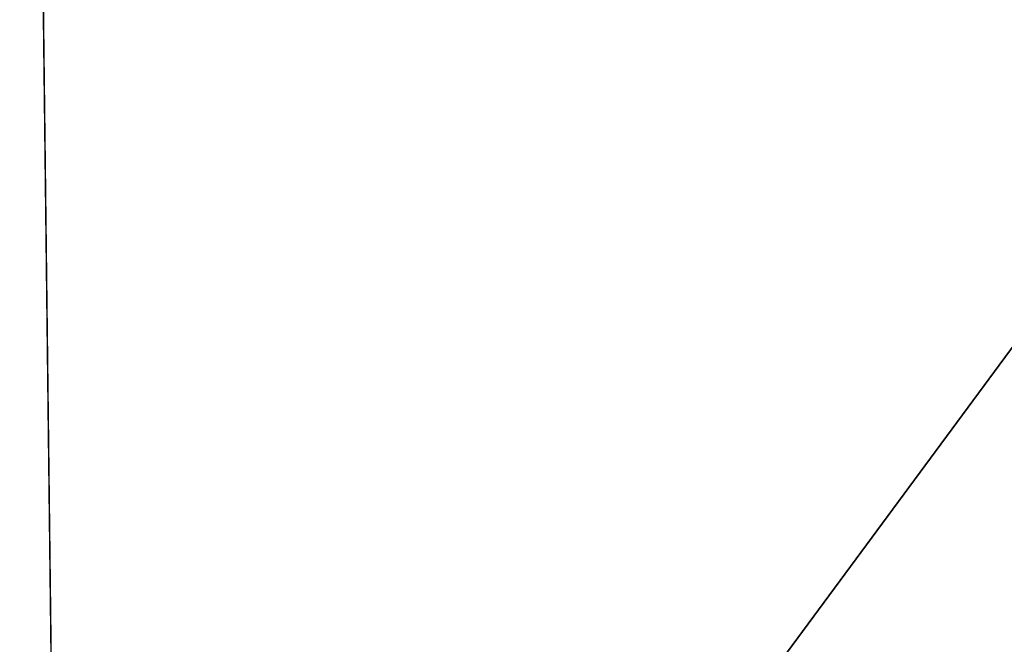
# Model space of a CAD drawing. Extents: x 22936 to 50368, y -4877 to 31080.
# Tile 77 of 256: x 43132 to 43575, y 2064 to 2345. Entities that reach past the tile are written whole.
import ezdxf

# ---------------------------------------------------------------- set-up
doc = ezdxf.new("R2010")
doc.units = 0
doc.layers.add('00_TRACE_RDC', color=241, linetype='CONTINUOUS')
doc.layers.add('08_AMENAGEMENTS_EXTERIEURS', color=253, linetype='CONTINUOUS')

# ---------------------------------------------------------------- blocks, each defined once
blk = doc.blocks.new('GROUPER_2')
at = {"layer": '00_TRACE_RDC', "color": 54}
blk.add_line((13617.26, 8121.31), (13658.26, 4680.7), dxfattribs=at)
blk = doc.blocks.new('GROUPER_100')
at = {"layer": '08_AMENAGEMENTS_EXTERIEURS'}
blk.add_line((0, 1328), (15.82, 0), dxfattribs=at)
mesh = blk.add_polyface(dxfattribs=at)
corners = [(997.25, 1328), (15.82, 0), (0, 1328), (957.25, 75), (997.25, 75), (957.25, 0)]
mesh.append_faces([[corners[k] for k in face] for face in [(0, 1, 2), (3, 0, 4)]], dxfattribs={"vtx0": -1})
mesh.append_faces([[corners[k] for k in face] for face in [(1, 0, 3)]], dxfattribs={"vtx0": -1, "vtx1": -1, "vtx2": -1})
mesh.append_faces([[corners[k] for k in face] for face in [(5, 1, 3)]], dxfattribs={"vtx1": -1})

msp = doc.modelspace()

# ---------------------------------------------------------------- block references
at = {"layer": '00_TRACE_RDC'}
msp.add_blockref('GROUPER_2', (29515.15, -4876.93), dxfattribs=at)
at = {"layer": '08_AMENAGEMENTS_EXTERIEURS', "color": 54}
msp.add_blockref('GROUPER_100', (43135.95, 1619.93), dxfattribs=at)

doc.saveas('drawing.dxf')
